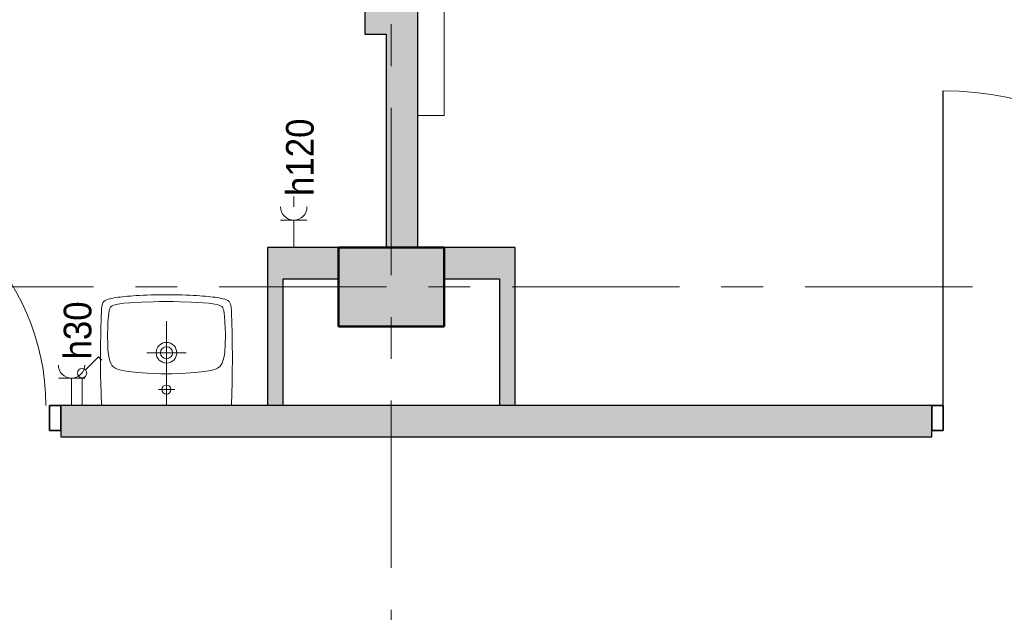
# Model space of a CAD drawing. Header units: centimetres. Extents: x 101 to 4622, y -1383 to 1498.
# Tile 27 of 68: x 1896 to 2270, y 489 to 714. Entities that reach past the tile are written whole.
import ezdxf

# ---------------------------------------------------------------- set-up
doc = ezdxf.new("R2010")
doc.units = ezdxf.units.CM
doc.linetypes.add('Dash', pattern=[30, 15, -15])
doc.linetypes.add('Oś', pattern=[111.125, 63.5, -15.875, 15.875, -15.875])
for name, color, linetype, lineweight in [('A-DETL', 90, 'Continuous', 9), ('A-DETL-GENF', 92, 'Continuous', 18), ('A-DETL-MEDM', 33, 'Continuous', 35), ('A-DOOR', 31, 'Continuous', 25), ('A-WALL', 113, 'Continuous', 25), ('A-WALL-PATT', 111, 'Continuous', 25), ('E-ELE-QPM-IDEN', 2, 'Continuous', 18), ('E-ELEC-EQPM', 71, 'Continuous', 18), ('P-SANR-FIXT', 6, 'Continuous', 18), ('Q-SPCQ', 91, 'Continuous', 18), ('S-COLS', 52, 'Continuous', 25), ('S-GRID', 1, 'Continuous', 18)]:
    doc.layers.add(name, color=color, linetype=linetype, lineweight=lineweight)
doc.styles.add('Arial_13', font='arial.ttf', dxfattribs={"width": 0.9, "height": 10.5})

# ---------------------------------------------------------------- blocks, each defined once
blk = doc.blocks.new('M_Concrete-rengular-Column - 300 x 400mm-1162093-4_piętro II PT - projektowany - PPOŻ B')
at = {"layer": 'S-COLS', "lineweight": 18}
blk.add_hatch(color=254, dxfattribs=at).paths.add_polyline_path([(15, 20), (-15, 20), (-15, -20), (15, -20)], flags=0)
at = {"layer": 'S-COLS', "lineweight": 50}
for p, q in [((15, 20), (-15, 20)), ((-15, 20), (-15, -20)), ((15, -20), (15, 20)), ((-15, -20), (15, -20))]:
    blk.add_line(p, q, dxfattribs=at)
blk = doc.blocks.new('DRZWI 1S - Drzwi 90-1363987-4_piętro II PT - projektowany - PPOŻ B')
at = {"layer": 'A-DETL-GENF'}
for p, q in [((-50, 3.5), (-45.7, 3.5)), ((-50, -6), (-50, 3.5)), ((-45.7, 3.5), (-45.7, -6)), ((45.7, 3.5), (50, 3.5)), ((45.7, -6), (45.7, 3.5)), ((50, 3.5), (50, -6)), ((-45.7, -6), (-50, -6)), ((50, -6), (45.7, -6))]:
    blk.add_line(p, q, dxfattribs=at)
at = {"layer": 'A-DETL-MEDM'}
for p, q in [((-50, -6), (-50, 3.5)), ((-50, 3.5), (-45.7, 3.5)), ((-45.7, 3.5), (-45.7, -6)), ((45.7, 3.5), (45.7, -6)), ((50, 3.5), (45.7, 3.5)), ((50, -6), (50, 3.5)), ((-45.7, -6), (-50, -6)), ((45.7, -6), (50, -6))]:
    blk.add_line(p, q, dxfattribs=at)
at = {"layer": 'A-DOOR', "lineweight": 18}
blk.add_line((0, -28.5), (0, 28.5), dxfattribs=at)
at = {"layer": 'A-DOOR'}
blk.add_line((45.7, -6), (45.7, -95.39), dxfattribs=at)
at = {"layer": 'A-DOOR', "lineweight": 18}
blk.add_arc((45.7, -5.39), 90, 180.3907, 270, dxfattribs=at)
blk = doc.blocks.new('DRZWI 1S - Drzwi 120-1363991-4_piętro II PT - projektowany - PPOŻ B')
at = {"layer": 'A-DETL-GENF'}
for p, q in [((-65, 3.5), (-60.7, 3.5)), ((-65, -6), (-65, 3.5)), ((-60.7, 3.5), (-60.7, -6)), ((60.7, 3.5), (65, 3.5)), ((60.7, -6), (60.7, 3.5)), ((65, 3.5), (65, -6)), ((-60.7, -6), (-65, -6)), ((65, -6), (60.7, -6))]:
    blk.add_line(p, q, dxfattribs=at)
at = {"layer": 'A-DETL-MEDM'}
for p, q in [((-65, -6), (-65, 3.5)), ((-65, 3.5), (-60.7, 3.5)), ((-60.7, 3.5), (-60.7, -6)), ((60.7, 3.5), (60.7, -6)), ((65, 3.5), (60.7, 3.5)), ((65, -6), (65, 3.5)), ((-60.7, -6), (-65, -6)), ((60.7, -6), (65, -6))]:
    blk.add_line(p, q, dxfattribs=at)
at = {"layer": 'A-DOOR', "lineweight": 18}
blk.add_line((0, -28.5), (0, 28.5), dxfattribs=at)
at = {"layer": 'A-DOOR'}
blk.add_line((60.7, -6), (60.7, -125.39), dxfattribs=at)
at = {"layer": 'A-DOOR', "lineweight": 18}
blk.add_arc((60.7, -5.39), 120, 180.293, 270, dxfattribs=at)
blk = doc.blocks.new('Umywalka koło Nova Pro - Pro 50-V1-4_piętro II PT - projektowany - PPOŻ B')
at = {"layer": 'P-SANR-FIXT'}
for p, q in [((-11.6, 44.96), (-11.79, 44.38)), ((-11.71, 44.67), (-11.6, 44.96)), ((-11.6, 44.96), (-11.26, 45.47)), ((-11.26, 45.47), (-11.6, 44.96)), ((-11.26, 45.47), (-10.8, 45.84)), ((-10.8, 45.84), (-11.26, 45.47)), ((-10.8, 45.84), (-10.24, 46.11)), ((-10.24, 46.11), (-10.8, 45.84)), ((-10.24, 46.11), (-9.61, 46.32)), ((-9.61, 46.32), (-10.24, 46.11)), ((-9.61, 46.32), (-8.94, 46.51)), ((-8.94, 46.51), (-9.61, 46.32)), ((-8.94, 46.51), (-8.25, 46.64)), ((-8.25, 46.64), (-8.94, 46.51)), ((-8.25, 46.64), (-7.5, 46.8)), ((-7.5, 46.8), (-8.25, 46.64)), ((-7.5, 46.8), (-6.73, 46.91)), ((-6.73, 46.91), (-7.5, 46.8)), ((-6.73, 46.91), (-5.93, 47.04)), ((-5.93, 47.04), (-6.73, 46.91)), ((-5.93, 47.04), (-5.1, 47.15)), ((-5.1, 47.15), (-5.93, 47.04)), ((-5.1, 47.15), (-4.2, 47.25)), ((-4.2, 47.25), (-5.1, 47.15)), ((-4.2, 47.25), (-3.27, 47.36)), ((-3.27, 47.36), (-4.2, 47.25)), ((-3.64, 44.75), (-1.4, 44.94)), ((-3.27, 47.36), (-2.28, 47.44)), ((-2.28, 47.44), (-3.27, 47.36)), ((-2.28, 47.44), (-1.24, 47.52)), ((-1.24, 47.52), (-2.28, 47.44)), ((-1.4, 44.94), (3.1, 45.18)), ((-1.24, 47.52), (-0.15, 47.63)), ((-0.15, 47.63), (-1.24, 47.52)), ((-0.15, 47.63), (1.05, 47.71)), ((1.05, 47.71), (-0.15, 47.63)), ((1.05, 47.71), (2.3, 47.76)), ((2.3, 47.76), (1.05, 47.71)), ((2.3, 47.76), (3.66, 47.84)), ((3.66, 47.84), (2.3, 47.76)), ((3.1, 45.18), (7.6, 45.31)), ((3.66, 47.84), (5.12, 47.89)), ((5.12, 47.89), (3.66, 47.84)), ((5.12, 47.89), (6.72, 47.95)), ((6.72, 47.95), (5.12, 47.89)), ((6.72, 47.95), (8.45, 47.97)), ((8.45, 47.97), (6.72, 47.95)), ((7.6, 45.31), (9.86, 45.39)), ((8.45, 47.97), (10.4, 48)), ((10.4, 48), (8.45, 47.97)), ((9.86, 45.39), (11.04, 45.42)), ((10.4, 48), (14.63, 48)), ((14.63, 48), (10.4, 48)), ((11.04, 45.42), (11.7, 45.42)), ((11.7, 45.42), (12.5, 45.44)), ((12.5, 45.44), (13.3, 45.42)), ((13.3, 45.42), (13.99, 45.42)), ((13.99, 45.42), (15.14, 45.39)), ((14.63, 48), (16.55, 47.97)), ((16.55, 47.97), (14.63, 48)), ((15.14, 45.39), (17.4, 45.31)), ((16.55, 47.97), (18.31, 47.95)), ((18.31, 47.95), (16.55, 47.97)), ((17.4, 45.31), (21.9, 45.18)), ((18.31, 47.95), (19.88, 47.89)), ((19.88, 47.89), (18.31, 47.95)), ((19.88, 47.89), (21.34, 47.84)), ((21.34, 47.84), (19.88, 47.89)), ((21.34, 47.84), (22.7, 47.76)), ((22.7, 47.76), (21.34, 47.84)), ((21.9, 45.18), (26.4, 44.94)), ((22.7, 47.76), (23.98, 47.71)), ((23.98, 47.71), (22.7, 47.76)), ((23.98, 47.71), (25.15, 47.63)), ((25.15, 47.63), (23.98, 47.71)), ((25.15, 47.63), (26.24, 47.52)), ((26.24, 47.52), (25.15, 47.63)), ((26.24, 47.52), (27.31, 47.44)), ((27.31, 47.44), (26.24, 47.52)), ((26.4, 44.94), (28.64, 44.75)), ((27.31, 47.44), (28.29, 47.36)), ((28.29, 47.36), (27.31, 47.44)), ((28.29, 47.36), (29.23, 47.25)), ((29.23, 47.25), (28.29, 47.36)), ((29.23, 47.25), (30.1, 47.15)), ((30.1, 47.15), (29.23, 47.25)), ((30.1, 47.15), (30.93, 47.04)), ((30.93, 47.04), (30.1, 47.15)), ((30.93, 47.04), (31.76, 46.91)), ((31.76, 46.91), (30.93, 47.04)), ((31.76, 46.91), (32.5, 46.8)), ((32.5, 46.8), (31.76, 46.91)), ((32.5, 46.8), (33.25, 46.64)), ((33.25, 46.64), (32.5, 46.8)), ((33.25, 46.64), (33.97, 46.51)), ((33.97, 46.51), (33.25, 46.64)), ((33.97, 46.51), (34.63, 46.32)), ((34.63, 46.32), (33.97, 46.51)), ((34.63, 46.32), (35.24, 46.11)), ((35.24, 46.11), (34.63, 46.32)), ((35.24, 46.11), (35.8, 45.84)), ((35.8, 45.84), (35.24, 46.11)), ((35.8, 45.84), (36.28, 45.47)), ((36.28, 45.47), (35.8, 45.84)), ((36.28, 45.47), (36.6, 44.96)), ((36.6, 44.96), (36.28, 45.47)), ((36.6, 44.96), (36.82, 44.38)), ((-12.19, 40.94), (-12.16, 41.58)), ((-12.16, 41.58), (-12.14, 42.22)), ((-12.14, 42.22), (-12.08, 42.81)), ((-12.08, 42.81), (-12, 43.37)), ((-12, 43.37), (-11.92, 43.87)), ((-11.92, 43.87), (-11.82, 44.38)), ((-11.82, 44.38), (-11.71, 44.67)), ((-9.39, 40.94), (-9.21, 42.03)), ((-9.21, 42.03), (-9.05, 42.59)), ((-9.05, 42.59), (-8.86, 43.1)), ((-8.86, 43.1), (-8.7, 43.34)), ((-8.7, 43.34), (-8.51, 43.55)), ((-8.51, 43.55), (-8.03, 43.85)), ((-8.03, 43.85), (-7.53, 44.06)), ((-7.53, 44.06), (-6.97, 44.22)), ((-6.97, 44.22), (-5.88, 44.43)), ((-5.88, 44.43), (-3.64, 44.75)), ((28.64, 44.75), (30.88, 44.43)), ((30.88, 44.43), (31.97, 44.22)), ((31.97, 44.22), (32.53, 44.06)), ((32.53, 44.06), (33.06, 43.85)), ((33.06, 43.85), (33.54, 43.55)), ((33.54, 43.55), (33.73, 43.34)), ((33.73, 43.34), (33.86, 43.1)), ((33.86, 43.1), (34.07, 42.59)), ((34.07, 42.59), (34.21, 42.03)), ((34.21, 42.03), (34.39, 40.94)), ((36.82, 44.38), (36.92, 43.87)), ((36.92, 43.87), (37.03, 43.37)), ((37.03, 43.37), (37.08, 42.81)), ((37.08, 42.81), (37.14, 42.22)), ((37.14, 42.22), (37.16, 41.58)), ((37.16, 41.58), (37.19, 40.94)), ((-12.35, 36.65), (-12.32, 37.43)), ((-12.32, 37.43), (-12.3, 38.17)), ((-12.3, 38.17), (-12.27, 38.89)), ((-12.27, 38.89), (-12.24, 39.61)), ((-12.24, 39.61), (-12.22, 40.28)), ((-12.22, 40.28), (-12.19, 40.94)), ((-9.79, 35.32), (-9.71, 37.56)), ((-9.71, 37.56), (-9.53, 39.82)), ((-9.53, 39.82), (-9.39, 40.94)), ((12.5, 6), (12.5, 38)), ((34.39, 40.94), (34.53, 39.82)), ((34.53, 39.82), (34.71, 37.56)), ((34.71, 37.56), (34.82, 35.32)), ((37.19, 40.94), (37.22, 40.28)), ((37.22, 40.28), (37.24, 39.61)), ((37.24, 39.61), (37.27, 38.89)), ((37.27, 38.89), (37.3, 38.17)), ((37.3, 38.17), (37.32, 37.43)), ((37.32, 37.43), (37.35, 36.65)), ((-12.4, 33.88), (-12.38, 35.06)), ((-12.4, 33.3), (-12.4, 33.88)), ((-12.38, 35.06), (-12.35, 35.88)), ((-12.35, 35.88), (-12.35, 36.65)), ((-9.84, 33.06), (-9.79, 35.32)), ((34.82, 35.32), (34.84, 33.06)), ((37.35, 36.65), (37.35, 35.88)), ((37.35, 35.88), (37.38, 35.06)), ((37.38, 35.06), (37.4, 33.88)), ((37.4, 33.88), (37.43, 33.3)), ((-12.46, 30.5), (-12.43, 31.46)), ((-12.46, 29.49), (-12.46, 30.5)), ((-12.43, 32.39), (-12.4, 33.3)), ((-12.43, 31.46), (-12.43, 32.39)), ((-9.76, 28.56), (-9.84, 33.06)), ((34.84, 33.06), (34.76, 28.56)), ((37.43, 33.3), (37.43, 32.39)), ((37.43, 32.39), (37.46, 31.46)), ((37.46, 31.46), (37.46, 30.5)), ((37.46, 30.5), (37.48, 29.49)), ((-12.48, 27.81), (-12.46, 29.49)), ((-12.48, 26.13), (-12.48, 27.81)), ((-9.74, 27.87), (-9.76, 28.56)), ((-9.71, 27.55), (-9.74, 27.87)), ((-9.69, 27.15), (-9.71, 27.55)), ((-9.61, 26.27), (-9.69, 27.15)), ((-9.37, 24.54), (-9.61, 26.27)), ((34.63, 26.27), (34.37, 24.54)), ((34.69, 27.15), (34.63, 26.27)), ((34.71, 27.55), (34.69, 27.15)), ((34.74, 27.87), (34.71, 27.55)), ((34.76, 28.56), (34.74, 27.87)), ((37.48, 29.49), (37.48, 27.81)), ((37.48, 27.81), (37.51, 26.13)), ((-12.51, 24.3), (-12.48, 26.13)), ((-12.48, 22.27), (-12.51, 24.3)), ((-8.91, 22.86), (-9.37, 24.54)), ((-8.62, 22.03), (-8.91, 22.86)), ((20.01, 26), (5.01, 26)), ((33.91, 22.86), (33.62, 22.03)), ((34.37, 24.54), (33.91, 22.86)), ((37.51, 26.13), (37.51, 22.27)), ((-12.48, 19.98), (-12.48, 22.27)), ((-12.45, 17.35), (-12.48, 19.98)), ((-8.19, 21.26), (-8.62, 22.03)), ((-7.93, 20.91), (-8.19, 21.26)), ((-7.61, 20.62), (-7.93, 20.91)), ((-6.89, 20.14), (-7.61, 20.62)), ((-6.09, 19.8), (-6.89, 20.14)), ((-5.24, 19.53), (-6.09, 19.8)), ((-3.53, 19.16), (-5.24, 19.53)), ((-1.83, 18.89), (-3.53, 19.16)), ((1.66, 18.49), (-1.83, 18.89)), ((26.83, 18.89), (23.34, 18.49)), ((28.56, 19.16), (26.83, 18.89)), ((30.26, 19.53), (28.56, 19.16)), ((31.09, 19.8), (30.26, 19.53)), ((31.89, 20.14), (31.09, 19.8)), ((32.61, 20.62), (31.89, 20.14)), ((32.93, 20.91), (32.61, 20.62)), ((33.19, 21.26), (32.93, 20.91)), ((33.62, 22.03), (33.19, 21.26)), ((37.48, 19.98), (37.45, 17.35)), ((37.51, 22.27), (37.48, 19.98)), ((-12.4, 14.28), (-12.45, 17.35)), ((5.15, 18.2), (1.66, 18.49)), ((8.64, 18.06), (5.15, 18.2)), ((10.37, 18.01), (8.64, 18.06)), ((14.63, 18.01), (10.37, 18.01)), ((16.36, 18.06), (14.63, 18.01)), ((19.88, 18.2), (16.36, 18.06)), ((23.34, 18.49), (19.88, 18.2)), ((37.45, 17.35), (37.4, 14.28)), ((-12.32, 10.58), (-12.4, 14.28)), ((15.72, 12.02), (9.46, 12.02)), ((37.4, 14.28), (37.32, 10.58)), ((-12.19, 6), (-12.32, 10.58)), ((37.32, 10.58), (37.19, 6))]:
    blk.add_line(p, q, dxfattribs=at)
for centre, radius in [((12.51, 26), 3.92), ((12.51, 26), 2.28), ((12.5, 12.02), 1.72)]:
    blk.add_circle(centre, radius, dxfattribs=at)
blk = doc.blocks.new('Panel Gazowo Oswietleniowy 2 - Type 1-1482570-4_piętro II PT - projektowany - PPOŻ B')
at = {"layer": 'Q-SPCQ'}
for p, q in [((-112.5, 47.33), (-102.5, 47.33)), ((-107.5, 47.33), (-107.5, 37)), ((-99.33, 47.33), (-89.33, 47.33)), ((-94.33, 47.33), (-94.33, 37)), ((47.5, 47.33), (57.5, 47.33)), ((52.5, 47.33), (52.5, 37)), ((60.67, 47.33), (70.67, 47.33)), ((65.67, 47.33), (65.67, 37)), ((-79.82, 31.43), (-81.13, 30.12)), ((-74.88, 26.48), (-79.82, 31.43)), ((80.18, 31.43), (78.87, 30.12)), ((85.12, 26.48), (80.18, 31.43)), ((-73.64, 13), (-73.64, 23.5)), ((-66.13, 23.33), (-56.13, 23.33)), ((-61.13, 23.33), (-61.13, 13)), ((-52.67, 23.33), (-42.67, 23.33)), ((-47.67, 23.33), (-47.67, 13)), ((-39.5, 23.33), (-29.5, 23.33)), ((-34.5, 23.33), (-34.5, 13)), ((86.36, 13), (86.36, 23.5)), ((93.87, 23.33), (103.87, 23.33)), ((98.87, 23.33), (98.87, 13)), ((107.33, 23.33), (117.33, 23.33)), ((112.33, 23.33), (112.33, 13)), ((120.5, 23.33), (130.5, 23.33)), ((125.5, 23.33), (125.5, 13)), ((-157.5, 3), (-157.5, 13)), ((-157.5, 13), (182.5, 13)), ((182.5, 13), (182.5, 3))]:
    blk.add_line(p, q, dxfattribs=at)
for centre in [(-73.64, 25.25), (86.36, 25.25)]:
    blk.add_circle(centre, 1.75, dxfattribs=at)
for centre, end in [((-107.5, 52.33), 0), ((-94.33, 52.33), 0), ((52.5, 52.33), 0), ((65.67, 52.33), 0), ((-61.13, 28.33), 360), ((-47.67, 28.33), 360), ((-34.5, 28.33), 360), ((98.87, 28.33), 360), ((112.33, 28.33), 360), ((125.5, 28.33), 360)]:
    blk.add_arc(centre, 5, 180, end, dxfattribs=at)
blk = doc.blocks.new('Przełącznik jednobiegunowy - Type 1-1452004-4_piętro II PT - projektowany - PPOŻ B')
at = {"layer": 'E-ELEC-EQPM'}
for p, q in [((13.74, 19.48), (18.68, 24.43)), ((18.68, 24.43), (19.99, 23.12)), ((12.5, 16.5), (12.5, 6))]:
    blk.add_line(p, q, dxfattribs=at)
blk.add_circle((12.5, 18.25), 1.75, dxfattribs=at)
blk = doc.blocks.new('gniazdo elektryczne pojedyncze - 30-1470339-4_piętro II PT - projektowany - PPOŻ B')
at = {"layer": 'E-ELEC-EQPM'}
for p, q in [((17.5, 16.33), (7.5, 16.33)), ((12.5, 16.33), (12.5, 6))]:
    blk.add_line(p, q, dxfattribs=at)
blk.add_arc((12.5, 21.33), 5, 180, 0, dxfattribs=at)
blk = doc.blocks.new('gniazdo elektryczne pojedyncze - 120-1470895-4_piętro II PT - projektowany - PPOŻ B')
at = {"layer": 'E-ELEC-EQPM'}
for p, q in [((17.5, 16.33), (7.5, 16.33)), ((12.5, 16.33), (12.5, 6))]:
    blk.add_line(p, q, dxfattribs=at)
blk.add_arc((12.5, 21.33), 5, 180, 0, dxfattribs=at)

msp = doc.modelspace()

# ---------------------------------------------------------------- hatches: boundary and pattern name
at = {"layer": 'A-WALL-PATT'}
for points in [[(2047.04, 708.62), (2047.04, 720.62), (2027.04, 720.62), (2027.04, 708.62), (2035.04, 708.62)], [(2047.04, 627.62), (2047.04, 708.62), (2035.04, 708.62), (2035.04, 627.62)], [(1996.04, 567.62), (1996.04, 615.62), (1990.04, 615.62), (1990.04, 567.62)], [(2084.04, 567.62), (2084.04, 615.62), (2078.04, 615.62), (2078.04, 567.62)]]:
    msp.add_hatch(color=9, dxfattribs=at).paths.add_polyline_path(points, flags=0)
h = msp.add_hatch(color=9, dxfattribs=at)
h.paths.add_polyline_path([(2084.04, 615.62), (2084.04, 627.62), (2057.04, 627.62), (2057.04, 615.62), (2078.04, 615.62)], flags=0)
h.paths.add_polyline_path([(2017.04, 615.62), (2017.04, 627.62), (1990.04, 627.62), (1990.04, 615.62), (1996.04, 615.62)], flags=0)
h = msp.add_hatch(color=9, dxfattribs=at)
h.paths.add_polyline_path([(2372.04, 555.62), (2662.04, 555.62), (2662.04, 567.62), (2372.04, 567.62), (2372.04, 558.12)], flags=0)
h.paths.add_polyline_path([(1811.74, 555.62), (1811.74, 567.62), (1761.04, 567.62), (1761.04, 555.62)], flags=0)
h.paths.add_polyline_path([(2960.63, 555.62), (3006.04, 555.62), (3006.04, 567.62), (2792.04, 567.62), (2792.04, 555.62), (2801.36, 555.62)], flags=0)
h.paths.add_polyline_path([(2242.04, 555.62), (2242.04, 567.62), (1911.74, 567.62), (1911.74, 555.62)], flags=0)

# ---------------------------------------------------------------- linework, layer by layer
at = {"layer": 'A-DETL', "linetype": 'Dash', "lineweight": 35}
msp.add_open_spline([(1861.74, 561.62), (1861.74, 511.61), (1861.74, 497.78), (1861.74, 439.12), (1882.16, 439.12), (2934.04, 438.12), (3037.1, 438.12), (3108.91, 440.14), (3110.04, 471.28), (3110.04, 559.12)], degree=3, knots=[0, 0, 0, 0, 1.339676, 2.35567, 14.723928, 27.57784, 40.994107, 43.247669, 45.334735, 45.334735, 45.334735, 45.334735], dxfattribs=at)
at = {"layer": 'A-WALL'}
for p, q in [((2027.04, 1197.62), (2027.04, 708.62)), ((2047.04, 627.62), (2047.04, 1197.62)), ((2027.04, 708.62), (2035.04, 708.62)), ((2035.04, 708.62), (2035.04, 627.62)), ((2017.04, 627.62), (1990.04, 627.62)), ((1990.04, 627.62), (1990.04, 567.62)), ((2084.04, 627.62), (2057.04, 627.62)), ((2084.04, 567.62), (2084.04, 627.62)), ((1996.04, 615.62), (2017.04, 615.62)), ((1996.04, 567.62), (1996.04, 615.62)), ((2057.04, 615.62), (2078.04, 615.62)), ((2078.04, 615.62), (2078.04, 567.62)), ((2242.04, 567.62), (1911.74, 567.62)), ((1911.74, 558.12), (1911.74, 555.62)), ((2242.04, 555.62), (2242.04, 558.12)), ((1911.74, 555.62), (2242.04, 555.62))]:
    msp.add_line(p, q, dxfattribs=at)
at = {"layer": 'E-ELE-QPM-IDEN'}
msp.add_line((2000.04, 642.96), (2000.04, 646.94), dxfattribs=at)
at = {"layer": 'S-GRID', "linetype": 'Oś'}
for p, q in [((2037.04, -1383.2), (2037.04, 1438.12)), ((4591.09, 612.62), (1467.04, 612.62))]:
    msp.add_line(p, q, dxfattribs=at)

# ---------------------------------------------------------------- block references
at = {"layer": 'A-DOOR', "rotation": 180}
for name, p in [('DRZWI 1S - Drzwi 120-1363991-4_piętro II PT - projektowany - PPOŻ B', (2307.04, 561.62)), ('DRZWI 1S - Drzwi 90-1363987-4_piętro II PT - projektowany - PPOŻ B', (1861.74, 561.62))]:
    msp.add_blockref(name, p, dxfattribs=at)
at = {"layer": 'E-ELEC-EQPM'}
for name, p in [('gniazdo elektryczne pojedyncze - 120-1470895-4_piętro II PT - projektowany - PPOŻ B', (1987.54, 621.62)), ('gniazdo elektryczne pojedyncze - 30-1470339-4_piętro II PT - projektowany - PPOŻ B', (1903.24, 561.62)), ('Przełącznik jednobiegunowy - Type 1-1452004-4_piętro II PT - projektowany - PPOŻ B', (1907.24, 561.62))]:
    msp.add_blockref(name, p, dxfattribs=at)
at = {"layer": 'P-SANR-FIXT'}
msp.add_blockref('Umywalka koło Nova Pro - Pro 50-V1-4_piętro II PT - projektowany - PPOŻ B', (1939.24, 561.62), dxfattribs=at)
at = {"layer": 'Q-SPCQ', "rotation": 270.0000000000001}
msp.add_blockref('Panel Gazowo Oswietleniowy 2 - Type 1-1482570-4_piętro II PT - projektowany - PPOŻ B', (2044.04, 860.12), dxfattribs=at)
at = {"layer": 'S-COLS', "lineweight": 18, "rotation": 270.0000000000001}
msp.add_blockref('M_Concrete-rengular-Column - 300 x 400mm-1162093-4_piętro II PT - projektowany - PPOŻ B', (2037.04, 612.62), dxfattribs=at)

# ---------------------------------------------------------------- texts
at = {"layer": 'E-ELE-QPM-IDEN', "char_height": 10.5, "attachment_point": 5, "rotation": 90, "line_spacing_factor": 0.936439, "style": 'Arial_13'}
for s, insert, width in [('\\pxqc,t5.35714,10.71429,16.07143,21.42857,26.78571,32.14286,37.5,42.85714,48.21429,53.57143,58.92857,64.28571,69.64286,75,80.35714,85.71429,91.07143,96.42857,101.78571,107.14286,112.5,117.85714,123.21429,128.57143,133.92857,139.28571,144.64286,150,155.35714,160.71429,166.07143,171.42857;{h120}', (2002.41, 661.83), 30.06), ('\\pxqc,t5.35714,10.71429,16.07143,21.42857,26.78571,32.14286,37.5,42.85714,48.21429,53.57143,58.92857,64.28571,69.64286,75,80.35714,85.71429,91.07143,96.42857,101.78571,107.14286,112.5,117.85714,123.21429,128.57143,133.92857,139.28571,144.64286,150,155.35714,160.71429,166.07143,171.42857;{h30}', (1918.1, 596.08), 22.635)]:
    msp.add_mtext(s, dxfattribs=dict(at, insert=insert, width=width))

doc.saveas('drawing.dxf')
